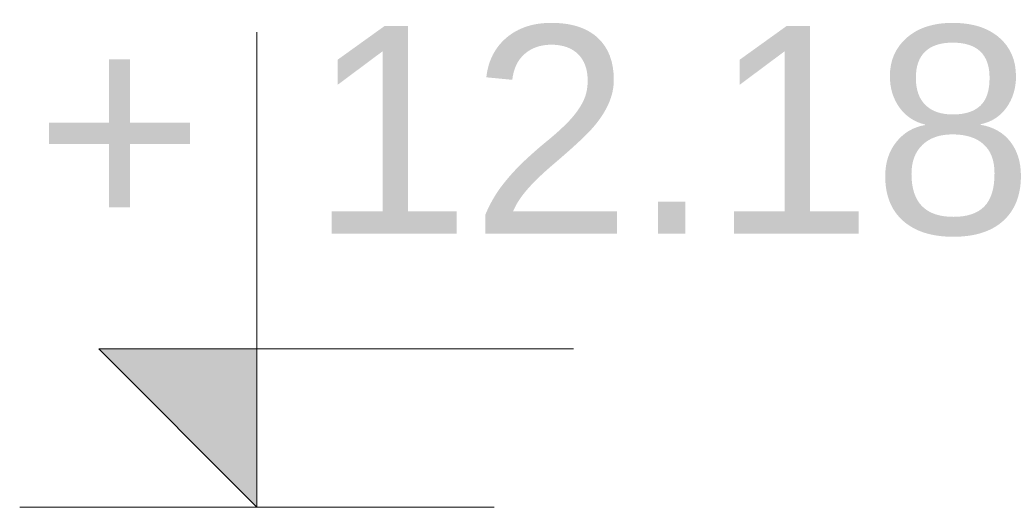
# Model space of a CAD drawing. Extents: x 3922 to 466978, y -142912 to 64503.
# Tile 58 of 62: x 457367 to 457699, y -114461 to -114296. Entities that reach past the tile are written whole.
import ezdxf
from ezdxf.enums import TextEntityAlignment as Align

# ---------------------------------------------------------------- set-up
doc = ezdxf.new("R2010")
doc.units = 0
doc.header["$LTSCALE"] = 10
doc.header["$MEASUREMENT"] = 0
doc.layers.add('RCAD_symbole graficzne', color=7, linetype='Continuous')
doc.styles.add('style1', font='arial.ttf')

msp = doc.modelspace()

# ---------------------------------------------------------------- hatches: boundary and pattern name
at = {"layer": 'RCAD_symbole graficzne'}
msp.add_hatch(color=1, dxfattribs=at).paths.add_polyline_path([(457394.01811, -114407.24872), (457447.35144, -114460.58206), (457447.35144, -114407.24872)], flags=0)

# ---------------------------------------------------------------- linework, layer by layer
at = {"layer": 'RCAD_symbole graficzne', "color": 1, "lineweight": 0}
for p, q in [((457447.35144, -114460.58206), (457447.35144, -114300.58206)), ((457554.01811, -114407.24872), (457394.01811, -114407.24872)), ((457394.01811, -114407.24872), (457447.35144, -114460.58206)), ((457527.35144, -114460.58206), (457367.35144, -114460.58206))]:
    msp.add_line(p, q, dxfattribs=at)

# ---------------------------------------------------------------- texts
at = {"layer": 'RCAD_symbole graficzne', "color": 2, "style": 'style1'}
msp.add_text('12.18 ', height=70, dxfattribs=at).set_placement((457465.12922, -114389.47095), align=Align.BOTTOM_LEFT)
msp.add_text('+', height=70, dxfattribs=at).set_placement((457429.57366, -114389.47095), align=Align.BOTTOM_RIGHT)

doc.saveas('drawing.dxf')
